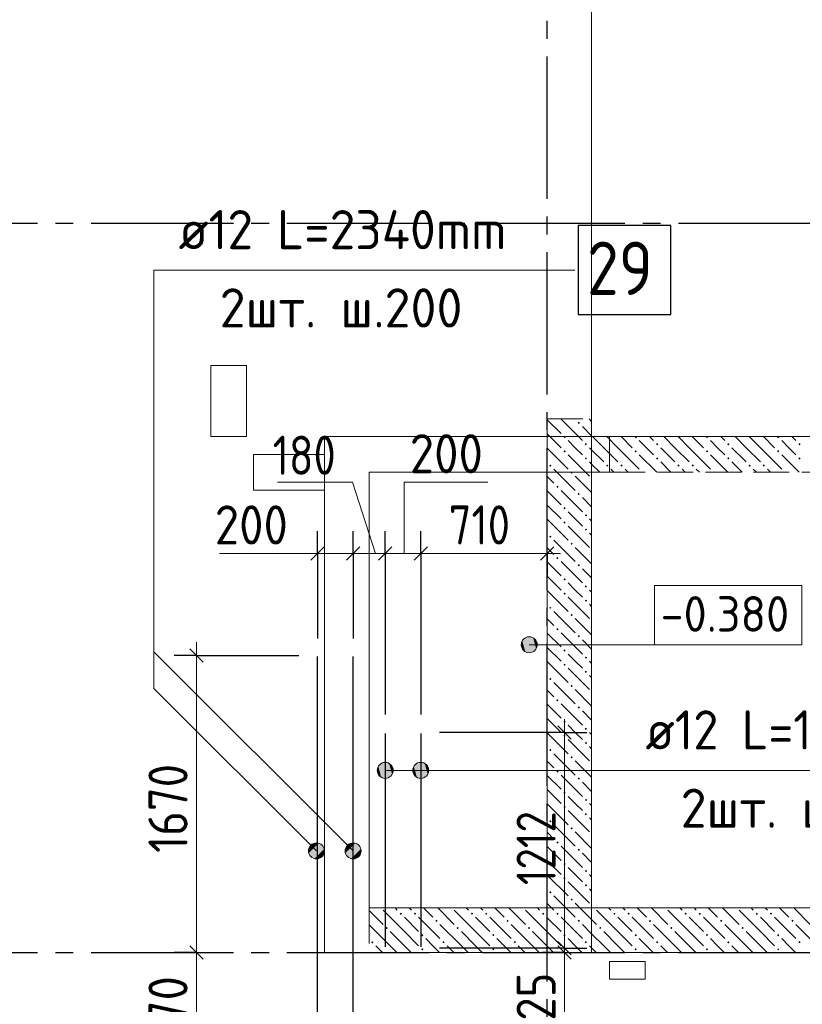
# Model space of a CAD drawing. Header units: millimetres. Extents: x 0 to 59400, y 0 to 42000.
# Tile 12 of 32: x 22099 to 26496, y 28490 to 34026. Entities that reach past the tile are written whole.
import ezdxf

# ---------------------------------------------------------------- set-up
doc = ezdxf.new("R2010")
doc.units = ezdxf.units.MM
doc.linetypes.add('______2', pattern=[270, 200, -70])
doc.linetypes.add('______5', pattern=[1100, 800, -100, 100, -100])
for name, color, linetype, lineweight in [('ДОП Верх по У', 7, 'Continuous', 18), ('ЖБ Перекрытие верхний уровень_1', 7, 'Continuous', 18), ('ЖБ Перекрытие нижний уровень с отделкой', 7, 'Continuous', 13), ('Обрамление П-обр. равн.', 7, 'Continuous', 25), ('Общий01', 7, 'Continuous', 13), ('Позиционная метка номер позиции', 7, 'Continuous', 13), ('Размерная линия_ общее', 7, 'Continuous', 13)]:
    doc.layers.add(name, color=color, linetype=linetype, lineweight=lineweight)
doc.layers.add('ЖБ Стена верхний уровень', color=7, linetype='______2', lineweight=13, true_color=0x656565)
doc.layers.add('Оси', color=7, linetype='______5', lineweight=13, true_color=0x656565)
doc.styles.add('ISOCPEUR', font='txt')

msp = doc.modelspace()

# ---------------------------------------------------------------- hatches: boundary and pattern name
at = {"layer": 'ЖБ Стена верхний уровень', "linetype": 'Continuous', "lineweight": 18, "transparency": 33554687}
for points in [[(25234.1, 31759.6), (25240.6, 31766.1), (25247.1, 31759.6), (25240.6, 31753.1)], [(25154.1, 31679.6), (25156.5, 31682), (25164.6, 31682), (25167.1, 31679.6), (25160.6, 31673.1)], [(25154.1, 31679.6), (25156.5, 31682), (25164.6, 31682), (25167.1, 31679.6), (25160.6, 31673.1)], [(25156.5, 31682), (25160.6, 31686.1), (25164.6, 31682)], [(25554.1, 31679.6), (25556.5, 31682), (25564.6, 31682), (25567.1, 31679.6), (25560.6, 31673.1)], [(25954.1, 31679.6), (25956.5, 31682), (25964.6, 31682), (25967.1, 31679.6), (25960.6, 31673.1)], [(26354.1, 31679.6), (26356.5, 31682), (26364.6, 31682), (26367.1, 31679.6), (26360.6, 31673.1)], [(25274.1, 31639.6), (25280.6, 31646.1), (25287.1, 31639.6), (25280.6, 31633.1)], [(25274.1, 31639.6), (25280.6, 31646.1), (25287.1, 31639.6), (25280.6, 31633.1)], [(25674.1, 31639.6), (25680.6, 31646.1), (25687.1, 31639.6), (25680.6, 31633.1)], [(26074.1, 31639.6), (26080.6, 31646.1), (26087.1, 31639.6), (26080.6, 31633.1)], [(26474.1, 31639.6), (26480.6, 31646.1), (26487.1, 31639.6), (26480.6, 31633.1)], [(25154.1, 31599.6), (25160.6, 31606.1), (25167.1, 31599.6), (25160.6, 31593.1)], [(25154.1, 31599.6), (25160.6, 31606.1), (25167.1, 31599.6), (25160.6, 31593.1)], [(25274.1, 31559.6), (25280.6, 31566.1), (25287.1, 31559.6), (25280.6, 31553.1)], [(25274.1, 31559.6), (25280.6, 31566.1), (25287.1, 31559.6), (25280.6, 31553.1)], [(25554.1, 31599.6), (25560.6, 31606.1), (25567.1, 31599.6), (25560.6, 31593.1)], [(25674.1, 31559.6), (25680.6, 31566.1), (25687.1, 31559.6), (25680.6, 31553.1)], [(25954.1, 31599.6), (25960.6, 31606.1), (25967.1, 31599.6), (25960.6, 31593.1)], [(26074.1, 31559.6), (26080.6, 31566.1), (26087.1, 31559.6), (26080.6, 31553.1)], [(26354.1, 31599.6), (26360.6, 31606.1), (26367.1, 31599.6), (26360.6, 31593.1)], [(26474.1, 31559.6), (26480.6, 31566.1), (26487.1, 31559.6), (26480.6, 31553.1)], [(25074.1, 31519.6), (25080.6, 31526.1), (25087.1, 31519.6), (25080.6, 31513.1)], [(25074.1, 31519.6), (25080.6, 31526.1), (25087.1, 31519.6), (25080.6, 31513.1)], [(25394.1, 31519.6), (25400.6, 31526.1), (25407.1, 31519.6), (25400.6, 31513.1)], [(25474.1, 31519.6), (25480.6, 31526.1), (25487.1, 31519.6), (25480.6, 31513.1)], [(25794.1, 31519.6), (25800.6, 31526.1), (25807.1, 31519.6), (25800.6, 31513.1)], [(25874.1, 31519.6), (25880.6, 31526.1), (25887.1, 31519.6), (25880.6, 31513.1)], [(26194.1, 31519.6), (26200.6, 31526.1), (26207.1, 31519.6), (26200.6, 31513.1)], [(26274.1, 31519.6), (26280.6, 31526.1), (26287.1, 31519.6), (26280.6, 31513.1)], [(25194.1, 31479.6), (25200.6, 31486.1), (25207.1, 31479.6), (25200.6, 31473.1)], [(25194.1, 31479.6), (25200.6, 31486.1), (25207.1, 31479.6), (25200.6, 31473.1)], [(25596.5, 31482), (25600.6, 31486.1), (25604.6, 31482)], [(25996.5, 31482), (26000.6, 31486.1), (26004.6, 31482)], [(26396.5, 31482), (26400.6, 31486.1), (26404.6, 31482)], [(25114.1, 31399.6), (25120.6, 31406.1), (25127.1, 31399.6), (25120.6, 31393.1)], [(25114.1, 31399.6), (25120.6, 31406.1), (25127.1, 31399.6), (25120.6, 31393.1)], [(25234.1, 31359.6), (25240.6, 31366.1), (25247.1, 31359.6), (25240.6, 31353.1)], [(25234.1, 31359.6), (25240.6, 31366.1), (25247.1, 31359.6), (25240.6, 31353.1)], [(25154.1, 31279.6), (25160.6, 31286.1), (25167.1, 31279.6), (25160.6, 31273.1)], [(25154.1, 31279.6), (25160.6, 31286.1), (25167.1, 31279.6), (25160.6, 31273.1)], [(25274.1, 31239.6), (25280.6, 31246.1), (25287.1, 31239.6), (25280.6, 31233.1)], [(25274.1, 31239.6), (25280.6, 31246.1), (25287.1, 31239.6), (25280.6, 31233.1)], [(25154.1, 31199.6), (25160.6, 31206.1), (25167.1, 31199.6), (25160.6, 31193.1)], [(25154.1, 31199.6), (25160.6, 31206.1), (25167.1, 31199.6), (25160.6, 31193.1)], [(25074.1, 31119.6), (25080.6, 31126.1), (25087.1, 31119.6), (25080.6, 31113.1)], [(25074.1, 31119.6), (25080.6, 31126.1), (25087.1, 31119.6), (25080.6, 31113.1)], [(25274.1, 31159.6), (25280.6, 31166.1), (25287.1, 31159.6), (25280.6, 31153.1)], [(25274.1, 31159.6), (25280.6, 31166.1), (25287.1, 31159.6), (25280.6, 31153.1)], [(25194.1, 31079.6), (25200.6, 31086.1), (25207.1, 31079.6), (25200.6, 31073.1)], [(25194.1, 31079.6), (25200.6, 31086.1), (25207.1, 31079.6), (25200.6, 31073.1)], [(25114.1, 30999.6), (25120.6, 31006.1), (25127.1, 30999.6), (25120.6, 30993.1)], [(25114.1, 30999.6), (25120.6, 31006.1), (25127.1, 30999.6), (25120.6, 30993.1)], [(25234.1, 30959.6), (25240.6, 30966.1), (25247.1, 30959.6), (25240.6, 30953.1)], [(25234.1, 30959.6), (25240.6, 30966.1), (25247.1, 30959.6), (25240.6, 30953.1)], [(25154.1, 30879.6), (25160.6, 30886.1), (25167.1, 30879.6), (25160.6, 30873.1)], [(25154.1, 30879.6), (25160.6, 30886.1), (25167.1, 30879.6), (25160.6, 30873.1)], [(25274.1, 30839.6), (25280.6, 30846.1), (25287.1, 30839.6), (25280.6, 30833.1)], [(25274.1, 30839.6), (25280.6, 30846.1), (25287.1, 30839.6), (25280.6, 30833.1)], [(25154.1, 30799.6), (25160.6, 30806.1), (25167.1, 30799.6), (25160.6, 30793.1)], [(25154.1, 30799.6), (25160.6, 30806.1), (25167.1, 30799.6), (25160.6, 30793.1)], [(25074.1, 30719.6), (25080.6, 30726.1), (25087.1, 30719.6), (25080.6, 30713.1)], [(25074.1, 30719.6), (25080.6, 30726.1), (25087.1, 30719.6), (25080.6, 30713.1)], [(25274.1, 30759.6), (25280.6, 30766.1), (25287.1, 30759.6), (25280.6, 30753.1)], [(25274.1, 30759.6), (25280.6, 30766.1), (25287.1, 30759.6), (25280.6, 30753.1)], [(25194.1, 30679.6), (25200.6, 30686.1), (25207.1, 30679.6), (25200.6, 30673.1)], [(25194.1, 30679.6), (25200.6, 30686.1), (25207.1, 30679.6), (25200.6, 30673.1)], [(25114.1, 30599.6), (25120.6, 30606.1), (25127.1, 30599.6), (25120.6, 30593.1)], [(25114.1, 30599.6), (25120.6, 30606.1), (25127.1, 30599.6), (25120.6, 30593.1)], [(25234.1, 30559.6), (25240.6, 30566.1), (25247.1, 30559.6), (25240.6, 30553.1)], [(25234.1, 30559.6), (25240.6, 30566.1), (25247.1, 30559.6), (25240.6, 30553.1)], [(25154.1, 30479.6), (25160.6, 30486.1), (25167.1, 30479.6), (25160.6, 30473.1)], [(25154.1, 30479.6), (25160.6, 30486.1), (25167.1, 30479.6), (25160.6, 30473.1)], [(25154.1, 30399.6), (25160.6, 30406.1), (25167.1, 30399.6), (25160.6, 30393.1)], [(25154.1, 30399.6), (25160.6, 30406.1), (25167.1, 30399.6), (25160.6, 30393.1)], [(25274.1, 30439.6), (25280.6, 30446.1), (25287.1, 30439.6), (25280.6, 30433.1)], [(25274.1, 30439.6), (25280.6, 30446.1), (25287.1, 30439.6), (25280.6, 30433.1)], [(25274.1, 30359.6), (25280.6, 30366.1), (25287.1, 30359.6), (25280.6, 30353.1)], [(25274.1, 30359.6), (25280.6, 30366.1), (25287.1, 30359.6), (25280.6, 30353.1)], [(25074.1, 30319.6), (25080.6, 30326.1), (25087.1, 30319.6), (25080.6, 30313.1)], [(25074.1, 30319.6), (25080.6, 30326.1), (25087.1, 30319.6), (25080.6, 30313.1)], [(25194.1, 30279.6), (25200.6, 30286.1), (25207.1, 30279.6), (25200.6, 30273.1)], [(25194.1, 30279.6), (25200.6, 30286.1), (25207.1, 30279.6), (25200.6, 30273.1)], [(25114.1, 30199.6), (25120.6, 30206.1), (25127.1, 30199.6), (25120.6, 30193.1)], [(25114.1, 30199.6), (25120.6, 30206.1), (25127.1, 30199.6), (25120.6, 30193.1)], [(25234.1, 30159.6), (25240.6, 30166.1), (25247.1, 30159.6), (25240.6, 30153.1)], [(25234.1, 30159.6), (25240.6, 30166.1), (25247.1, 30159.6), (25240.6, 30153.1)], [(25154.1, 30079.6), (25160.6, 30086.1), (25167.1, 30079.6), (25160.6, 30073.1)], [(25154.1, 30079.6), (25160.6, 30086.1), (25167.1, 30079.6), (25160.6, 30073.1)], [(25154.1, 29999.6), (25160.6, 30006.1), (25167.1, 29999.6), (25160.6, 29993.1)], [(25154.1, 29999.6), (25160.6, 30006.1), (25167.1, 29999.6), (25160.6, 29993.1)], [(25274.1, 30039.6), (25280.6, 30046.1), (25287.1, 30039.6), (25280.6, 30033.1)], [(25274.1, 30039.6), (25280.6, 30046.1), (25287.1, 30039.6), (25280.6, 30033.1)], [(25274.1, 29959.6), (25280.6, 29966.1), (25287.1, 29959.6), (25280.6, 29953.1)], [(25274.1, 29959.6), (25280.6, 29966.1), (25287.1, 29959.6), (25280.6, 29953.1)], [(25074.1, 29919.6), (25080.6, 29926.1), (25087.1, 29919.6), (25080.6, 29913.1)], [(25074.1, 29919.6), (25080.6, 29926.1), (25087.1, 29919.6), (25080.6, 29913.1)], [(25194.1, 29879.6), (25200.6, 29886.1), (25207.1, 29879.6), (25200.6, 29873.1)], [(25194.1, 29879.6), (25200.6, 29886.1), (25207.1, 29879.6), (25200.6, 29873.1)], [(25114.1, 29799.6), (25120.6, 29806.1), (25127.1, 29799.6), (25120.6, 29793.1)], [(25114.1, 29799.6), (25120.6, 29806.1), (25127.1, 29799.6), (25120.6, 29793.1)], [(25234.1, 29759.6), (25240.6, 29766.1), (25247.1, 29759.6), (25240.6, 29753.1)], [(25234.1, 29759.6), (25240.6, 29766.1), (25247.1, 29759.6), (25240.6, 29753.1)], [(25154.1, 29679.6), (25160.6, 29686.1), (25167.1, 29679.6), (25160.6, 29673.1)], [(25154.1, 29679.6), (25160.6, 29686.1), (25167.1, 29679.6), (25160.6, 29673.1)], [(25274.1, 29639.6), (25280.6, 29646.1), (25287.1, 29639.6), (25280.6, 29633.1)], [(25274.1, 29639.6), (25280.6, 29646.1), (25287.1, 29639.6), (25280.6, 29633.1)], [(25154.1, 29599.6), (25160.6, 29606.1), (25167.1, 29599.6), (25160.6, 29593.1)], [(25154.1, 29599.6), (25160.6, 29606.1), (25167.1, 29599.6), (25160.6, 29593.1)], [(25274.1, 29559.6), (25280.6, 29566.1), (25287.1, 29559.6), (25280.6, 29553.1)], [(25274.1, 29559.6), (25280.6, 29566.1), (25287.1, 29559.6), (25280.6, 29553.1)], [(25074.1, 29519.6), (25080.6, 29526.1), (25087.1, 29519.6), (25080.6, 29513.1)], [(25074.1, 29519.6), (25080.6, 29526.1), (25087.1, 29519.6), (25080.6, 29513.1)], [(25194.1, 29479.6), (25200.6, 29486.1), (25207.1, 29479.6), (25200.6, 29473.1)], [(25194.1, 29479.6), (25200.6, 29486.1), (25207.1, 29479.6), (25200.6, 29473.1)], [(25114.1, 29399.6), (25120.6, 29406.1), (25127.1, 29399.6), (25120.6, 29393.1)], [(25114.1, 29399.6), (25120.6, 29406.1), (25127.1, 29399.6), (25120.6, 29393.1)], [(25234.1, 29359.6), (25240.6, 29366.1), (25247.1, 29359.6), (25240.6, 29353.1)], [(25234.1, 29359.6), (25240.6, 29366.1), (25247.1, 29359.6), (25240.6, 29353.1)], [(25154.1, 29279.6), (25160.6, 29286.1), (25167.1, 29279.6), (25160.6, 29273.1)], [(25154.1, 29279.6), (25160.6, 29286.1), (25167.1, 29279.6), (25160.6, 29273.1)], [(25274.1, 29239.6), (25280.6, 29246.1), (25287.1, 29239.6), (25280.6, 29233.1)], [(25274.1, 29239.6), (25280.6, 29246.1), (25287.1, 29239.6), (25280.6, 29233.1)], [(25154.1, 29199.6), (25160.6, 29206.1), (25167.1, 29199.6), (25160.6, 29193.1)], [(25154.1, 29199.6), (25160.6, 29206.1), (25167.1, 29199.6), (25160.6, 29193.1)], [(25074.1, 29119.6), (25080.6, 29126.1), (25087.1, 29119.6), (25080.6, 29113.1)], [(25074.1, 29119.6), (25080.6, 29126.1), (25087.1, 29119.6), (25080.6, 29113.1)], [(25274.1, 29159.6), (25280.6, 29166.1), (25287.1, 29159.6), (25280.6, 29153.1)], [(25274.1, 29159.6), (25280.6, 29166.1), (25287.1, 29159.6), (25280.6, 29153.1)], [(25194.1, 29079.6), (25200.6, 29086.1), (25207.1, 29079.6), (25200.6, 29073.1)], [(25194.1, 29079.6), (25200.6, 29086.1), (25207.1, 29079.6), (25200.6, 29073.1)], [(24234.1, 28999.6), (24240.6, 29006.1), (24247.1, 28999.6), (24240.6, 28993.1)], [(24314.1, 28999.6), (24320.6, 29006.1), (24327.1, 28999.6), (24320.6, 28993.1)], [(24434.1, 28959.6), (24440.6, 28966.1), (24447.1, 28959.6), (24440.6, 28953.1)], [(24634.1, 28999.6), (24640.6, 29006.1), (24647.1, 28999.6), (24640.6, 28993.1)], [(24714.1, 28999.6), (24720.6, 29006.1), (24727.1, 28999.6), (24720.6, 28993.1)], [(24834.1, 28959.6), (24840.6, 28966.1), (24847.1, 28959.6), (24840.6, 28953.1)], [(25034.1, 28999.6), (25040.6, 29006.1), (25047.1, 28999.6), (25040.6, 28993.1)], [(25114.1, 28999.6), (25120.6, 29006.1), (25127.1, 28999.6), (25120.6, 28993.1)], [(25114.1, 28999.6), (25120.6, 29006.1), (25127.1, 28999.6), (25120.6, 28993.1)], [(25234.1, 28959.6), (25240.6, 28966.1), (25247.1, 28959.6), (25240.6, 28953.1)], [(25234.1, 28959.6), (25240.6, 28966.1), (25247.1, 28959.6), (25240.6, 28953.1)], [(25434.1, 28999.6), (25440.6, 29006.1), (25447.1, 28999.6), (25440.6, 28993.1)], [(25514.1, 28999.6), (25520.6, 29006.1), (25527.1, 28999.6), (25520.6, 28993.1)], [(25634.1, 28959.6), (25640.6, 28966.1), (25647.1, 28959.6), (25640.6, 28953.1)], [(25834.1, 28999.6), (25840.6, 29006.1), (25847.1, 28999.6), (25840.6, 28993.1)], [(25914.1, 28999.6), (25920.6, 29006.1), (25927.1, 28999.6), (25920.6, 28993.1)], [(26034.1, 28959.6), (26040.6, 28966.1), (26047.1, 28959.6), (26040.6, 28953.1)], [(26234.1, 28999.6), (26240.6, 29006.1), (26247.1, 28999.6), (26240.6, 28993.1)], [(26314.1, 28999.6), (26320.6, 29006.1), (26327.1, 28999.6), (26320.6, 28993.1)], [(26434.1, 28959.6), (26440.6, 28966.1), (26447.1, 28959.6), (26440.6, 28953.1)], [(24154.1, 28919.6), (24160.6, 28926.1), (24167.1, 28919.6), (24160.6, 28913.1)], [(24554.1, 28919.6), (24560.6, 28926.1), (24567.1, 28919.6), (24560.6, 28913.1)], [(24954.1, 28919.6), (24960.6, 28926.1), (24967.1, 28919.6), (24960.6, 28913.1)], [(25354.1, 28919.6), (25360.6, 28926.1), (25367.1, 28919.6), (25360.6, 28913.1)], [(25754.1, 28919.6), (25760.6, 28926.1), (25767.1, 28919.6), (25760.6, 28913.1)], [(26154.1, 28919.6), (26160.6, 28926.1), (26167.1, 28919.6), (26160.6, 28913.1)], [(24074.1, 28839.6), (24080.6, 28846.1), (24087.1, 28839.6), (24080.6, 28833.1)], [(24354.1, 28879.6), (24360.6, 28886.1), (24367.1, 28879.6), (24360.6, 28873.1)], [(24474.1, 28839.6), (24480.6, 28846.1), (24487.1, 28839.6), (24480.6, 28833.1)], [(24754.1, 28879.6), (24760.6, 28886.1), (24767.1, 28879.6), (24760.6, 28873.1)], [(24874.1, 28839.6), (24880.6, 28846.1), (24887.1, 28839.6), (24880.6, 28833.1)], [(25154.1, 28879.6), (25160.6, 28886.1), (25167.1, 28879.6), (25160.6, 28873.1)], [(25154.1, 28879.6), (25160.6, 28886.1), (25167.1, 28879.6), (25160.6, 28873.1)], [(25274.1, 28839.6), (25280.6, 28846.1), (25287.1, 28839.6), (25280.6, 28833.1)], [(25274.1, 28839.6), (25280.6, 28846.1), (25287.1, 28839.6), (25280.6, 28833.1)], [(25554.1, 28879.6), (25560.6, 28886.1), (25567.1, 28879.6), (25560.6, 28873.1)], [(25674.1, 28839.6), (25680.6, 28846.1), (25687.1, 28839.6), (25680.6, 28833.1)], [(25954.1, 28879.6), (25960.6, 28886.1), (25967.1, 28879.6), (25960.6, 28873.1)], [(26074.1, 28839.6), (26080.6, 28846.1), (26087.1, 28839.6), (26080.6, 28833.1)], [(26354.1, 28879.6), (26360.6, 28886.1), (26367.1, 28879.6), (26360.6, 28873.1)], [(26474.1, 28839.6), (26480.6, 28846.1), (26487.1, 28839.6), (26480.6, 28833.1)], [(24354.1, 28799.6), (24360.6, 28806.1), (24367.1, 28799.6), (24360.6, 28793.1)], [(24754.1, 28799.6), (24760.6, 28806.1), (24767.1, 28799.6), (24760.6, 28793.1)], [(25154.1, 28799.6), (25160.6, 28806.1), (25167.1, 28799.6), (25160.6, 28793.1)], [(25154.1, 28799.6), (25160.6, 28806.1), (25167.1, 28799.6), (25160.6, 28793.1)], [(25554.1, 28799.6), (25560.6, 28806.1), (25567.1, 28799.6), (25560.6, 28793.1)], [(25954.1, 28799.6), (25960.6, 28806.1), (25967.1, 28799.6), (25960.6, 28793.1)], [(26354.1, 28799.6), (26360.6, 28806.1), (26367.1, 28799.6), (26360.6, 28793.1)]]:
    msp.add_hatch(color=7, dxfattribs=at).paths.add_polyline_path(points, flags=16)
at = {"layer": 'Обрамление П-обр. равн.', "linetype": 'Continuous', "lineweight": 13, "transparency": 33554687}
for points in [[(24923.2, 30489.6), (24923.2, 30534.6), (24916.9, 30512.1)], [(24939.4, 30473.4), (24939.4, 30550.8), (24923.2, 30534.6)], [(24939.4, 30473.4), (24923.2, 30534.6), (24923.2, 30489.6)], [(24961.9, 30467.1), (24961.9, 30557.1), (24939.4, 30550.8)], [(24961.9, 30467.1), (24939.4, 30550.8), (24939.4, 30473.4)], [(24984.4, 30473.4), (24984.4, 30550.8), (24961.9, 30557.1)], [(24984.4, 30473.4), (24961.9, 30557.1), (24961.9, 30467.1)], [(25000.6, 30489.6), (25000.6, 30534.6), (24984.4, 30550.8)], [(25000.6, 30489.6), (24984.4, 30550.8), (24984.4, 30473.4)], [(25000.6, 30534.6), (25000.6, 30489.6), (25006.9, 30512.1)]]:
    msp.add_hatch(color=7, dxfattribs=at).paths.add_polyline_path(points)
at = {"layer": 'Позиционная метка номер позиции', "linetype": 'Continuous', "lineweight": 13, "transparency": 33554687}
for points in [[(24114, 29828.4), (24130.2, 29767.2), (24130.2, 29844.6)], [(24130.2, 29844.6), (24152.7, 29760.9), (24152.7, 29850.9)], [(24130.2, 29844.6), (24130.2, 29767.2), (24152.7, 29760.9)], [(24152.7, 29850.9), (24152.7, 29760.9), (24175.2, 29767.2)], [(24152.7, 29850.9), (24175.2, 29767.2), (24175.2, 29844.6)], [(24175.2, 29844.6), (24175.2, 29767.2), (24191.4, 29783.4)], [(24175.2, 29844.6), (24191.4, 29783.4), (24191.4, 29828.4)], [(24314, 29828.4), (24330.2, 29767.2), (24330.2, 29844.6)], [(24330.2, 29844.6), (24352.7, 29760.9), (24352.7, 29850.9)], [(24330.2, 29844.6), (24330.2, 29767.2), (24352.7, 29760.9)], [(24352.7, 29850.9), (24352.7, 29760.9), (24375.2, 29767.2)], [(24352.7, 29850.9), (24375.2, 29767.2), (24375.2, 29844.6)], [(24375.2, 29844.6), (24375.2, 29767.2), (24391.4, 29783.4)], [(24375.2, 29844.6), (24391.4, 29783.4), (24391.4, 29828.4)], [(24114, 29783.4), (24114, 29828.4), (24107.7, 29805.9)], [(24114, 29828.4), (24114, 29783.4), (24130.2, 29767.2)], [(24191.4, 29828.4), (24191.4, 29783.4), (24197.7, 29805.9)], [(24314, 29783.4), (24314, 29828.4), (24307.7, 29805.9)], [(24314, 29828.4), (24314, 29783.4), (24330.2, 29767.2)], [(24391.4, 29828.4), (24391.4, 29783.4), (24397.7, 29805.9)], [(23734.9, 29321.2), (23778.2, 29396.3), (23723.5, 29341.5)], [(23723.5, 29341.5), (23778.2, 29396.3), (23755.3, 29396.3)], [(23723.5, 29341.5), (23755.3, 29396.3), (23723.5, 29364.5)], [(23723.5, 29364.5), (23755.3, 29396.3), (23734.9, 29384.8)], [(23734.9, 29321.2), (23798.6, 29384.8), (23778.2, 29396.3)], [(23940.9, 29321.2), (23984.2, 29396.3), (23929.5, 29341.5)], [(23929.5, 29341.5), (23984.2, 29396.3), (23961.3, 29396.3)], [(23929.5, 29341.5), (23961.3, 29396.3), (23929.5, 29364.5)], [(23929.5, 29364.5), (23961.3, 29396.3), (23940.9, 29384.8)], [(23940.9, 29321.2), (24004.5, 29384.8), (23984.2, 29396.3)], [(23755.3, 29309.7), (23798.6, 29384.8), (23734.9, 29321.2)], [(23755.3, 29309.7), (23810, 29364.5), (23798.6, 29384.8)], [(23778.2, 29309.7), (23810, 29364.5), (23755.3, 29309.7)], [(23778.2, 29309.7), (23810, 29341.5), (23810, 29364.5)], [(23810, 29341.5), (23778.2, 29309.7), (23798.6, 29321.2)], [(23961.3, 29309.7), (24004.5, 29384.8), (23940.9, 29321.2)], [(23961.3, 29309.7), (24016, 29364.5), (24004.5, 29384.8)], [(23984.2, 29309.7), (24016, 29364.5), (23961.3, 29309.7)], [(23984.2, 29309.7), (24016, 29341.5), (24016, 29364.5)], [(24016, 29341.5), (23984.2, 29309.7), (24004.5, 29321.2)]]:
    msp.add_hatch(color=7, dxfattribs=at).paths.add_polyline_path(points)

# ---------------------------------------------------------------- linework, layer by layer
at = {"layer": 'ДОП Верх по У', "color": 7, "linetype": 'Continuous', "lineweight": 25, "transparency": 33554687}
for p, q in [((23772.7, 28118), (23772.7, 30446)), ((23972.7, 28118), (23972.7, 30446)), ((24152.7, 30013), (24152.7, 28813)), ((24352.7, 30013), (24352.7, 28813))]:
    msp.add_line(p, q, dxfattribs=at)
msp.add_lwpolyline([(25236.8, 32368.6), (25756.8, 32368.6), (25756.8, 32868.6), (25236.8, 32868.6), (25236.8, 32368.6)], dxfattribs=at)
at = {"layer": 'ЖБ Перекрытие верхний уровень_1', "color": 7, "linetype": 'Continuous', "lineweight": 18, "transparency": 33554687}
for p, q in [((25312.7, 31482), (25312.7, 38032)), ((23372.7, 32082), (23172.7, 32082)), ((23172.7, 32082), (23172.7, 31682)), ((23372.7, 31682), (23372.7, 32082)), ((23172.7, 31682), (23372.7, 31682)), ((23812.7, 31582), (23412.7, 31582)), ((23412.7, 31582), (23412.7, 31382)), ((23812.7, 31382), (23812.7, 31582)), ((24062.7, 29032), (24062.7, 31482)), ((24062.7, 31482), (25312.7, 31482)), ((23412.7, 31382), (23812.7, 31382)), ((37604.2, 29032), (24062.7, 29032)), ((25612.7, 28732), (25412.7, 28732)), ((25412.7, 28732), (25412.7, 28632)), ((25612.7, 28632), (25612.7, 28732)), ((25412.7, 28632), (25612.7, 28632))]:
    msp.add_line(p, q, dxfattribs=at)
at = {"layer": 'ЖБ Перекрытие нижний уровень с отделкой', "color": 7, "linetype": 'Continuous', "lineweight": 13, "transparency": 33554687}
for p, q in [((23812.7, 31682), (23812.7, 28782)), ((25312.7, 31682), (23812.7, 31682)), ((25062.7, 31682), (25062.7, 29032)), ((25312.7, 28782), (25312.7, 31682)), ((26842.7, 31682), (25312.7, 31682)), ((23812.7, 28782), (25312.7, 28782)), ((25062.7, 28782), (26842.7, 28782))]:
    msp.add_line(p, q, dxfattribs=at)
at = {"layer": 'ЖБ Стена верхний уровень', "color": 251, "linetype": '______2', "lineweight": 13, "true_color": 0x656565, "transparency": 33554687}
for p, q in [((25062.7, 31782), (25312.7, 31782)), ((25062.7, 31782), (25062.7, 31682)), ((25312.7, 31682), (25312.7, 31782)), ((25062.7, 31682), (25062.7, 29032)), ((25312.7, 31682), (25062.7, 31682)), ((25062.7, 31682), (25062.7, 29032)), ((25412.7, 31682), (25312.7, 31682)), ((25312.7, 31482), (25312.7, 31682)), ((25412.7, 31482), (25412.7, 31682)), ((26842.7, 31682), (25412.7, 31682)), ((25312.7, 31482), (25412.7, 31482)), ((25312.7, 29032), (25312.7, 31482)), ((25312.7, 28782), (25312.7, 31482)), ((25412.7, 31482), (27042.7, 31482)), ((25062.7, 29032), (24062.7, 29032)), ((24062.7, 29032), (24062.7, 28782)), ((25062.7, 29032), (25062.7, 28782)), ((26842.7, 29032), (25312.7, 29032)), ((24062.7, 28782), (25062.7, 28782)), ((25062.7, 28782), (25312.7, 28782)), ((25062.7, 28782), (25312.7, 28782)), ((25312.7, 28782), (26842.7, 28782))]:
    msp.add_line(p, q, dxfattribs=at)
at = {"layer": 'ЖБ Стена верхний уровень', "color": 9, "linetype": 'Continuous', "lineweight": 18, "true_color": 0xc7c7c7, "transparency": 33554687}
for p, q in [((25140.6, 31779.6), (25238.1, 31682)), ((25218.1, 31782), (25220.6, 31779.6)), ((25298.1, 31782), (25312.7, 31767.4)), ((25312.7, 31687.4), (25260.6, 31739.6)), ((25078.1, 31682), (25140.6, 31619.6)), ((25078.1, 31682), (25140.6, 31619.6)), ((25238.1, 31682), (25260.6, 31659.6)), ((25238.1, 31682), (25260.6, 31659.6)), ((25380.6, 31619.6), (25318.1, 31682)), ((25398.1, 31682), (25460.6, 31619.6)), ((25478.1, 31682), (25540.6, 31619.6)), ((25638.1, 31682), (25660.6, 31659.6)), ((25780.6, 31619.6), (25718.1, 31682)), ((25798.1, 31682), (25860.6, 31619.6)), ((25878.1, 31682), (25940.6, 31619.6)), ((26038.1, 31682), (26060.6, 31659.6)), ((26180.6, 31619.6), (26118.1, 31682)), ((26198.1, 31682), (26260.6, 31619.6)), ((26278.1, 31682), (26340.6, 31619.6)), ((26438.1, 31682), (26460.6, 31659.6)), ((25062.7, 31617.4), (25180.6, 31499.6)), ((25062.7, 31617.4), (25180.6, 31499.6)), ((25220.6, 31619.6), (25180.6, 31659.6)), ((25220.6, 31619.6), (25180.6, 31659.6)), ((25260.6, 31579.6), (25220.6, 31619.6)), ((25260.6, 31579.6), (25220.6, 31619.6)), ((25300.6, 31619.6), (25312.7, 31607.4)), ((25300.6, 31619.6), (25312.7, 31607.4)), ((25380.6, 31619.6), (25460.6, 31539.6)), ((25460.6, 31619.6), (25580.6, 31499.6)), ((25620.6, 31619.6), (25580.6, 31659.6)), ((25660.6, 31579.6), (25620.6, 31619.6)), ((25700.6, 31619.6), (25780.6, 31539.6)), ((25780.6, 31619.6), (25860.6, 31539.6)), ((25860.6, 31619.6), (25980.6, 31499.6)), ((26020.6, 31619.6), (25980.6, 31659.6)), ((26060.6, 31579.6), (26020.6, 31619.6)), ((26100.6, 31619.6), (26180.6, 31539.6)), ((26180.6, 31619.6), (26260.6, 31539.6)), ((26260.6, 31619.6), (26380.6, 31499.6)), ((26420.6, 31619.6), (26380.6, 31659.6)), ((26460.6, 31579.6), (26420.6, 31619.6)), ((25180.6, 31579.6), (25300.6, 31459.6)), ((25180.6, 31579.6), (25300.6, 31459.6)), ((25312.7, 31607.4), (25380.6, 31539.6)), ((25580.6, 31579.6), (25678.1, 31482)), ((25980.6, 31579.6), (26078.1, 31482)), ((26380.6, 31579.6), (26478.1, 31482)), ((25100.6, 31499.6), (25220.6, 31379.6)), ((25100.6, 31499.6), (25220.6, 31379.6)), ((25300.6, 31539.6), (25312.7, 31527.4)), ((25300.6, 31539.6), (25312.7, 31527.4)), ((25312.7, 31527.4), (25358.1, 31482)), ((25438.1, 31482), (25420.6, 31499.6)), ((25500.6, 31499.6), (25518.1, 31482)), ((25700.6, 31539.6), (25758.1, 31482)), ((25838.1, 31482), (25820.6, 31499.6)), ((25900.6, 31499.6), (25918.1, 31482)), ((26100.6, 31539.6), (26158.1, 31482)), ((26238.1, 31482), (26220.6, 31499.6)), ((26300.6, 31499.6), (26318.1, 31482)), ((25100.6, 31419.6), (25062.7, 31457.4)), ((25100.6, 31419.6), (25062.7, 31457.4)), ((25220.6, 31459.6), (25312.7, 31367.4)), ((25220.6, 31459.6), (25312.7, 31367.4)), ((25062.7, 31377.4), (25140.6, 31299.6)), ((25062.7, 31377.4), (25140.6, 31299.6)), ((25140.6, 31379.6), (25260.6, 31259.6)), ((25140.6, 31379.6), (25260.6, 31259.6)), ((25312.7, 31287.4), (25260.6, 31339.6)), ((25312.7, 31287.4), (25260.6, 31339.6)), ((25062.7, 31297.4), (25140.6, 31219.6)), ((25062.7, 31297.4), (25140.6, 31219.6)), ((25220.6, 31219.6), (25180.6, 31259.6)), ((25220.6, 31219.6), (25180.6, 31259.6)), ((25062.7, 31217.4), (25180.6, 31099.6)), ((25062.7, 31217.4), (25180.6, 31099.6)), ((25180.6, 31179.6), (25300.6, 31059.6)), ((25180.6, 31179.6), (25300.6, 31059.6)), ((25260.6, 31179.6), (25220.6, 31219.6)), ((25260.6, 31179.6), (25220.6, 31219.6)), ((25300.6, 31219.6), (25312.7, 31207.4)), ((25300.6, 31219.6), (25312.7, 31207.4)), ((25300.6, 31139.6), (25312.7, 31127.4)), ((25300.6, 31139.6), (25312.7, 31127.4)), ((25100.6, 31019.6), (25062.7, 31057.4)), ((25100.6, 31019.6), (25062.7, 31057.4)), ((25100.6, 31099.6), (25220.6, 30979.6)), ((25100.6, 31099.6), (25220.6, 30979.6)), ((25220.6, 31059.6), (25312.7, 30967.4)), ((25220.6, 31059.6), (25312.7, 30967.4)), ((25062.7, 30977.4), (25140.6, 30899.6)), ((25062.7, 30977.4), (25140.6, 30899.6)), ((25140.6, 30979.6), (25260.6, 30859.6)), ((25140.6, 30979.6), (25260.6, 30859.6)), ((25062.7, 30897.4), (25140.6, 30819.6)), ((25062.7, 30897.4), (25140.6, 30819.6)), ((25312.7, 30887.4), (25260.6, 30939.6)), ((25312.7, 30887.4), (25260.6, 30939.6)), ((25220.6, 30819.6), (25180.6, 30859.6)), ((25220.6, 30819.6), (25180.6, 30859.6)), ((25062.7, 30817.4), (25180.6, 30699.6)), ((25062.7, 30817.4), (25180.6, 30699.6)), ((25180.6, 30779.6), (25300.6, 30659.6)), ((25180.6, 30779.6), (25300.6, 30659.6)), ((25260.6, 30779.6), (25220.6, 30819.6)), ((25260.6, 30779.6), (25220.6, 30819.6)), ((25300.6, 30819.6), (25312.7, 30807.4)), ((25300.6, 30819.6), (25312.7, 30807.4)), ((25300.6, 30739.6), (25312.7, 30727.4)), ((25300.6, 30739.6), (25312.7, 30727.4)), ((25100.6, 30699.6), (25220.6, 30579.6)), ((25100.6, 30699.6), (25220.6, 30579.6)), ((25100.6, 30619.6), (25062.7, 30657.4)), ((25100.6, 30619.6), (25062.7, 30657.4)), ((25220.6, 30659.6), (25312.7, 30567.4)), ((25220.6, 30659.6), (25312.7, 30567.4)), ((25062.7, 30577.4), (25140.6, 30499.6)), ((25062.7, 30577.4), (25140.6, 30499.6)), ((25140.6, 30579.6), (25260.6, 30459.6)), ((25140.6, 30579.6), (25260.6, 30459.6)), ((25312.7, 30487.4), (25260.6, 30539.6)), ((25312.7, 30487.4), (25260.6, 30539.6)), ((25062.7, 30497.4), (25140.6, 30419.6)), ((25062.7, 30497.4), (25140.6, 30419.6)), ((25220.6, 30419.6), (25180.6, 30459.6)), ((25220.6, 30419.6), (25180.6, 30459.6)), ((25062.7, 30417.4), (25180.6, 30299.6)), ((25062.7, 30417.4), (25180.6, 30299.6)), ((25260.6, 30379.6), (25220.6, 30419.6)), ((25260.6, 30379.6), (25220.6, 30419.6)), ((25300.6, 30419.6), (25312.7, 30407.4)), ((25300.6, 30419.6), (25312.7, 30407.4)), ((25180.6, 30379.6), (25300.6, 30259.6)), ((25180.6, 30379.6), (25300.6, 30259.6)), ((25300.6, 30339.6), (25312.7, 30327.4)), ((25300.6, 30339.6), (25312.7, 30327.4)), ((25100.6, 30299.6), (25220.6, 30179.6)), ((25100.6, 30299.6), (25220.6, 30179.6)), ((25100.6, 30219.6), (25062.7, 30257.4)), ((25100.6, 30219.6), (25062.7, 30257.4)), ((25220.6, 30259.6), (25312.7, 30167.4)), ((25220.6, 30259.6), (25312.7, 30167.4)), ((25062.7, 30177.4), (25140.6, 30099.6)), ((25062.7, 30177.4), (25140.6, 30099.6)), ((25140.6, 30179.6), (25260.6, 30059.6)), ((25140.6, 30179.6), (25260.6, 30059.6)), ((25312.7, 30087.4), (25260.6, 30139.6)), ((25312.7, 30087.4), (25260.6, 30139.6)), ((25062.7, 30097.4), (25140.6, 30019.6)), ((25062.7, 30097.4), (25140.6, 30019.6)), ((25220.6, 30019.6), (25180.6, 30059.6)), ((25220.6, 30019.6), (25180.6, 30059.6)), ((25062.7, 30017.4), (25180.6, 29899.6)), ((25062.7, 30017.4), (25180.6, 29899.6)), ((25260.6, 29979.6), (25220.6, 30019.6)), ((25260.6, 29979.6), (25220.6, 30019.6)), ((25300.6, 30019.6), (25312.7, 30007.4)), ((25300.6, 30019.6), (25312.7, 30007.4)), ((25180.6, 29979.6), (25300.6, 29859.6)), ((25180.6, 29979.6), (25300.6, 29859.6)), ((25100.6, 29899.6), (25220.6, 29779.6)), ((25100.6, 29899.6), (25220.6, 29779.6)), ((25300.6, 29939.6), (25312.7, 29927.4)), ((25300.6, 29939.6), (25312.7, 29927.4)), ((25100.6, 29819.6), (25062.7, 29857.4)), ((25100.6, 29819.6), (25062.7, 29857.4)), ((25220.6, 29859.6), (25312.7, 29767.4)), ((25220.6, 29859.6), (25312.7, 29767.4)), ((25062.7, 29777.4), (25140.6, 29699.6)), ((25062.7, 29777.4), (25140.6, 29699.6)), ((25140.6, 29779.6), (25260.6, 29659.6)), ((25140.6, 29779.6), (25260.6, 29659.6)), ((25312.7, 29687.4), (25260.6, 29739.6)), ((25312.7, 29687.4), (25260.6, 29739.6)), ((25062.7, 29697.4), (25140.6, 29619.6)), ((25062.7, 29697.4), (25140.6, 29619.6)), ((25062.7, 29617.4), (25180.6, 29499.6)), ((25062.7, 29617.4), (25180.6, 29499.6)), ((25220.6, 29619.6), (25180.6, 29659.6)), ((25220.6, 29619.6), (25180.6, 29659.6)), ((25260.6, 29579.6), (25220.6, 29619.6)), ((25260.6, 29579.6), (25220.6, 29619.6)), ((25300.6, 29619.6), (25312.7, 29607.4)), ((25300.6, 29619.6), (25312.7, 29607.4)), ((25180.6, 29579.6), (25300.6, 29459.6)), ((25180.6, 29579.6), (25300.6, 29459.6)), ((25300.6, 29539.6), (25312.7, 29527.4)), ((25300.6, 29539.6), (25312.7, 29527.4)), ((25100.6, 29419.6), (25062.7, 29457.4)), ((25100.6, 29419.6), (25062.7, 29457.4)), ((25100.6, 29499.6), (25220.6, 29379.6)), ((25100.6, 29499.6), (25220.6, 29379.6)), ((25220.6, 29459.6), (25312.7, 29367.4)), ((25220.6, 29459.6), (25312.7, 29367.4)), ((25062.7, 29377.4), (25140.6, 29299.6)), ((25062.7, 29377.4), (25140.6, 29299.6)), ((25140.6, 29379.6), (25260.6, 29259.6)), ((25140.6, 29379.6), (25260.6, 29259.6)), ((25062.7, 29297.4), (25140.6, 29219.6)), ((25062.7, 29297.4), (25140.6, 29219.6)), ((25312.7, 29287.4), (25260.6, 29339.6)), ((25312.7, 29287.4), (25260.6, 29339.6)), ((25220.6, 29219.6), (25180.6, 29259.6)), ((25220.6, 29219.6), (25180.6, 29259.6)), ((25062.7, 29217.4), (25180.6, 29099.6)), ((25062.7, 29217.4), (25180.6, 29099.6)), ((25180.6, 29179.6), (25300.6, 29059.6)), ((25180.6, 29179.6), (25300.6, 29059.6)), ((25260.6, 29179.6), (25220.6, 29219.6)), ((25260.6, 29179.6), (25220.6, 29219.6)), ((25300.6, 29219.6), (25312.7, 29207.4)), ((25300.6, 29219.6), (25312.7, 29207.4)), ((25300.6, 29139.6), (25312.7, 29127.4)), ((25300.6, 29139.6), (25312.7, 29127.4)), ((25100.6, 29099.6), (25220.6, 28979.6)), ((25100.6, 29099.6), (25220.6, 28979.6)), ((24062.7, 29017.4), (24140.6, 28939.6)), ((24260.6, 28899.6), (24140.6, 29019.6)), ((24208.1, 29032), (24220.6, 29019.6)), ((24300.6, 29019.6), (24288.1, 29032)), ((24368.1, 29032), (24420.6, 28979.6)), ((24448.1, 29032), (24540.6, 28939.6)), ((24660.6, 28899.6), (24540.6, 29019.6)), ((24608.1, 29032), (24620.6, 29019.6)), ((24700.6, 29019.6), (24688.1, 29032)), ((24768.1, 29032), (24820.6, 28979.6)), ((24848.1, 29032), (24940.6, 28939.6)), ((25060.6, 28899.6), (24940.6, 29019.6)), ((25008.1, 29032), (25020.6, 29019.6)), ((25100.6, 29019.6), (25062.7, 29057.4)), ((25100.6, 29019.6), (25062.7, 29057.4)), ((25220.6, 29059.6), (25312.7, 28967.4)), ((25220.6, 29059.6), (25312.7, 28967.4)), ((25460.6, 28899.6), (25340.6, 29019.6)), ((25408.1, 29032), (25420.6, 29019.6)), ((25500.6, 29019.6), (25488.1, 29032)), ((25568.1, 29032), (25620.6, 28979.6)), ((25648.1, 29032), (25740.6, 28939.6)), ((25860.6, 28899.6), (25740.6, 29019.6)), ((25808.1, 29032), (25820.6, 29019.6)), ((25900.6, 29019.6), (25888.1, 29032)), ((25968.1, 29032), (26020.6, 28979.6)), ((26048.1, 29032), (26140.6, 28939.6)), ((26260.6, 28899.6), (26140.6, 29019.6)), ((26208.1, 29032), (26220.6, 29019.6)), ((26300.6, 29019.6), (26288.1, 29032)), ((26368.1, 29032), (26420.6, 28979.6)), ((26448.1, 29032), (26540.6, 28939.6)), ((24260.6, 28979.6), (24340.6, 28899.6)), ((24340.6, 28979.6), (24460.6, 28859.6)), ((24660.6, 28979.6), (24740.6, 28899.6)), ((24740.6, 28979.6), (24860.6, 28859.6)), ((25060.6, 28979.6), (25062.7, 28977.4)), ((25062.7, 28977.4), (25140.6, 28899.6)), ((25062.7, 28977.4), (25140.6, 28899.6)), ((25140.6, 28979.6), (25260.6, 28859.6)), ((25140.6, 28979.6), (25260.6, 28859.6)), ((25312.7, 28967.4), (25340.6, 28939.6)), ((25460.6, 28979.6), (25540.6, 28899.6)), ((25540.6, 28979.6), (25660.6, 28859.6)), ((25860.6, 28979.6), (25940.6, 28899.6)), ((25940.6, 28979.6), (26060.6, 28859.6)), ((26260.6, 28979.6), (26340.6, 28899.6)), ((26340.6, 28979.6), (26460.6, 28859.6)), ((24180.6, 28819.6), (24062.7, 28937.4)), ((24180.6, 28899.6), (24260.6, 28819.6)), ((24260.6, 28899.6), (24340.6, 28819.6)), ((24580.6, 28819.6), (24460.6, 28939.6)), ((24580.6, 28899.6), (24660.6, 28819.6)), ((24660.6, 28899.6), (24740.6, 28819.6)), ((24980.6, 28819.6), (24860.6, 28939.6)), ((24980.6, 28899.6), (25060.6, 28819.6)), ((25060.6, 28899.6), (25062.7, 28897.4)), ((25062.7, 28897.4), (25140.6, 28819.6)), ((25062.7, 28897.4), (25140.6, 28819.6)), ((25312.7, 28887.4), (25260.6, 28939.6)), ((25312.7, 28887.4), (25260.6, 28939.6)), ((25380.6, 28899.6), (25460.6, 28819.6)), ((25460.6, 28899.6), (25540.6, 28819.6)), ((25780.6, 28819.6), (25660.6, 28939.6)), ((25780.6, 28899.6), (25860.6, 28819.6)), ((25860.6, 28899.6), (25940.6, 28819.6)), ((26180.6, 28819.6), (26060.6, 28939.6)), ((26180.6, 28899.6), (26260.6, 28819.6)), ((26260.6, 28899.6), (26340.6, 28819.6)), ((26580.6, 28819.6), (26460.6, 28939.6)), ((24420.6, 28819.6), (24380.6, 28859.6)), ((24820.6, 28819.6), (24780.6, 28859.6)), ((25220.6, 28819.6), (25180.6, 28859.6)), ((25220.6, 28819.6), (25180.6, 28859.6)), ((25380.6, 28819.6), (25312.7, 28887.4)), ((25620.6, 28819.6), (25580.6, 28859.6)), ((26020.6, 28819.6), (25980.6, 28859.6)), ((26420.6, 28819.6), (26380.6, 28859.6)), ((24100.6, 28819.6), (24138.1, 28782)), ((24180.6, 28819.6), (24218.1, 28782)), ((24260.6, 28819.6), (24298.1, 28782)), ((24458.1, 28782), (24420.6, 28819.6)), ((24500.6, 28819.6), (24538.1, 28782)), ((24580.6, 28819.6), (24618.1, 28782)), ((24660.6, 28819.6), (24698.1, 28782)), ((24858.1, 28782), (24820.6, 28819.6)), ((24900.6, 28819.6), (24938.1, 28782)), ((24980.6, 28819.6), (25018.1, 28782)), ((25060.6, 28819.6), (25062.7, 28817.4)), ((25062.7, 28817.4), (25098.1, 28782)), ((25062.7, 28817.4), (25098.1, 28782)), ((25258.1, 28782), (25220.6, 28819.6)), ((25258.1, 28782), (25220.6, 28819.6)), ((25300.6, 28819.6), (25312.7, 28807.4)), ((25300.6, 28819.6), (25312.7, 28807.4)), ((25312.7, 28807.4), (25338.1, 28782)), ((25380.6, 28819.6), (25418.1, 28782)), ((25460.6, 28819.6), (25498.1, 28782)), ((25658.1, 28782), (25620.6, 28819.6)), ((25700.6, 28819.6), (25738.1, 28782)), ((25780.6, 28819.6), (25818.1, 28782)), ((25860.6, 28819.6), (25898.1, 28782)), ((26058.1, 28782), (26020.6, 28819.6)), ((26100.6, 28819.6), (26138.1, 28782)), ((26180.6, 28819.6), (26218.1, 28782)), ((26260.6, 28819.6), (26298.1, 28782)), ((26458.1, 28782), (26420.6, 28819.6))]:
    msp.add_line(p, q, dxfattribs=at)
for points in [[(25062.7, 31777.4), (25062.7, 31777.4), (25140.6, 31699.6)], [(25062.7, 31697.4), (25062.7, 31697.4), (25078.1, 31682)]]:
    msp.add_lwpolyline(points, dxfattribs=at)
at = {"layer": 'Обрамление П-обр. равн.', "color": 7, "linetype": 'Continuous', "lineweight": 13, "transparency": 33554687}
for p, q in [((24916.9, 30512.1), (24916.9, 30512.1)), ((24961.9, 30557.1), (24961.9, 30557.1)), ((25666.6, 30512.1), (24961.9, 30512.1)), ((25006.9, 30512.1), (25006.9, 30512.1)), ((24961.9, 30467.1), (24961.9, 30467.1))]:
    msp.add_line(p, q, dxfattribs=at)
msp.add_circle((24961.9, 30512.1), 45, dxfattribs=at)
at = {"layer": 'Общий01', "color": 7, "linetype": 'Continuous', "lineweight": 18, "transparency": 33554687}
msp.add_lwpolyline([(25666.6, 30512.1), (26493.3, 30512.1), (26493.3, 30845.4), (25666.6, 30845.4), (25666.6, 30512.1)], dxfattribs=at)
at = {"layer": 'Оси', "color": 8, "linetype": '______5', "lineweight": -3, "transparency": 33554687}
for p, q in [((25062.7, 16519.3), (25062.7, 38804.6)), ((3800, 32882), (27445.3, 32882)), ((3800, 28782), (38610, 28782))]:
    msp.add_line(p, q, dxfattribs=at)
at = {"layer": 'Позиционная метка номер позиции', "color": 251, "linetype": 'Continuous', "lineweight": 13, "true_color": 0x656565, "transparency": 33554687}
for p, q in [((23772.7, 31025.7), (23222.7, 31025.7)), ((25160.6, 28782), (25160.6, 28422))]:
    msp.add_line(p, q, dxfattribs=at)
at = {"layer": 'Позиционная метка номер позиции', "color": 7, "linetype": 'Continuous', "lineweight": 13, "transparency": 33554687}
for p, q in [((23972.7, 29353), (22853.8, 30471.9)), ((24152.7, 29850.9), (24152.7, 29850.9)), ((24352.7, 29850.9), (24352.7, 29850.9)), ((24107.7, 29805.9), (24107.7, 29805.9)), ((24152.7, 29805.9), (27566.7, 29805.9)), ((24197.7, 29805.9), (24197.7, 29805.9)), ((24307.7, 29805.9), (24307.7, 29805.9)), ((24352.7, 29805.9), (27766.7, 29805.9)), ((24397.7, 29805.9), (24397.7, 29805.9)), ((24152.7, 29760.9), (24152.7, 29760.9)), ((24352.7, 29760.9), (24352.7, 29760.9)), ((23734.9, 29384.8), (23734.9, 29384.8)), ((23798.6, 29384.8), (23798.6, 29384.8)), ((23940.9, 29384.8), (23940.9, 29384.8)), ((24004.5, 29384.8), (24004.5, 29384.8)), ((23734.9, 29321.2), (23734.9, 29321.2)), ((23798.6, 29321.2), (23798.6, 29321.2)), ((23940.9, 29321.2), (23940.9, 29321.2)), ((24004.5, 29321.2), (24004.5, 29321.2))]:
    msp.add_line(p, q, dxfattribs=at)
msp.add_lwpolyline([(23766.7, 29353), (22853.8, 30265.9), (22853.8, 32618.6), (25218.8, 32618.6)], dxfattribs=at)
at = {"layer": 'Позиционная метка номер позиции', "color": 251, "linetype": 'Continuous', "lineweight": 13, "true_color": 0x656565, "transparency": 33554687}
for points in [[(24098.3, 31025.7), (23968.3, 31425.7), (23548.3, 31425.7)], [(24259.5, 31025.7), (24259.5, 31425.7), (24729.5, 31425.7)]]:
    msp.add_lwpolyline(points, dxfattribs=at)
at = {"layer": 'Позиционная метка номер позиции', "color": 7, "linetype": 'Continuous', "lineweight": 13, "transparency": 33554687}
for centre in [(24152.7, 29805.9), (24352.7, 29805.9), (23766.7, 29353), (23972.7, 29353)]:
    msp.add_circle(centre, 45, dxfattribs=at)
at = {"layer": 'Размерная линия_ общее', "color": 251, "linetype": 'Continuous', "lineweight": -3, "true_color": 0x656565, "transparency": 33554687}
for p, q in [((23772.7, 31025.7), (23772.7, 31150.7)), ((23972.7, 31025.7), (23972.7, 31150.7)), ((24152.7, 31025.7), (24152.7, 31150.7)), ((24352.7, 31025.7), (24352.7, 31150.7)), ((25062.7, 31025.7), (25062.7, 31150.7)), ((23772.7, 31025.7), (23772.7, 30900.7)), ((23772.7, 31025.7), (23772.7, 30547)), ((23972.7, 31025.7), (23972.7, 30900.7)), ((23972.7, 31025.7), (23972.7, 30547)), ((24152.7, 31025.7), (24152.7, 30900.7)), ((24152.7, 31025.7), (24152.7, 30119)), ((24352.7, 31025.7), (24352.7, 30900.7)), ((24352.7, 31025.7), (24352.7, 30119)), ((25062.7, 31025.7), (25062.7, 30900.7)), ((25062.7, 31025.7), (25062.7, 31025.7)), ((23092.6, 30452), (22967.6, 30452)), ((23092.6, 30452), (23217.6, 30452)), ((23092.6, 30452), (23666.7, 30452)), ((25160.6, 30019), (24458.7, 30019)), ((25160.6, 30019), (25035.6, 30019)), ((25160.6, 30019), (25285.6, 30019)), ((25160.6, 28807), (25035.6, 28807)), ((25160.6, 28807), (25285.6, 28807)), ((23092.6, 28782), (22967.6, 28782)), ((23092.6, 28782), (23217.6, 28782)), ((23092.6, 28782), (23092.6, 28782)), ((25160.6, 28782), (25035.6, 28782)), ((25160.6, 28782), (25285.6, 28782)), ((25160.6, 28782), (25160.6, 28782))]:
    msp.add_line(p, q, dxfattribs=at)
at = {"layer": 'Размерная линия_ общее', "color": 251, "linetype": 'Continuous', "lineweight": 25, "true_color": 0x656565, "transparency": 33554687}
for p, q in [((23810.2, 31063.2), (23735.2, 30988.2)), ((24010.2, 31063.2), (23935.2, 30988.2)), ((24190.2, 31063.2), (24115.2, 30988.2)), ((24390.2, 31063.2), (24315.2, 30988.2)), ((25100.2, 31063.2), (25025.2, 30988.2)), ((23055.1, 30489.5), (23130.1, 30414.5)), ((25198.1, 29981.5), (25123.1, 30056.5)), ((25198.1, 28769.5), (25123.1, 28844.5)), ((23055.1, 28819.5), (23130.1, 28744.5)), ((25198.1, 28744.5), (25123.1, 28819.5))]:
    msp.add_line(p, q, dxfattribs=at)
at = {"layer": 'Размерная линия_ общее', "color": 251, "linetype": 'Continuous', "lineweight": 13, "true_color": 0x656565, "transparency": 33554687}
for p, q in [((23772.7, 31025.7), (23697.7, 31025.7)), ((23972.7, 31025.7), (23772.7, 31025.7)), ((24152.7, 31025.7), (23972.7, 31025.7)), ((24352.7, 31025.7), (24152.7, 31025.7)), ((25062.7, 31025.7), (24352.7, 31025.7)), ((25062.7, 31025.7), (25137.7, 31025.7)), ((23092.6, 30452), (23092.6, 30527)), ((25160.6, 30019), (25160.6, 30094)), ((25160.6, 28807), (25160.6, 30019)), ((25160.6, 28782), (25160.6, 28807)), ((23092.6, 28782), (23092.6, 28112)), ((25160.6, 28782), (25160.6, 28707))]:
    msp.add_line(p, q, dxfattribs=at)
msp.add_lwpolyline([(23092.6, 30452), (23092.6, 29245.3), (23092.6, 29245.3), (23092.6, 28782)], dxfattribs=at)
at = {"layer": 'Размерная линия_ общее', "color": 251, "linetype": 'Continuous', "lineweight": -3, "true_color": 0x656565, "transparency": 33554687}
msp.add_lwpolyline([(25160.6, 28807), (25143.6, 28807), (25143.6, 28807), (24458.7, 28807)], dxfattribs=at)

# ---------------------------------------------------------------- texts
at = {"layer": 'ДОП Верх по У', "color": 7, "linetype": 'Continuous', "lineweight": 13, "transparency": 33554687, "attachment_point": 7, "style": 'ISOCPEUR'}
for s, insert, char_height, width in [('\\W0.96;ø12 L=2340mm ', (22991.8, 32735.9), 220, 2172.605), ('\\W0.87;29', (25286.8, 32478.6), 300, 550.811), ('\\W0.97;2шт. ш.200 ', (23222.8, 32295.9), 220, 1712.324), ('\\W0.94;ø12 L=1830mm ', (25614.7, 29923.3), 220, 2104.383), ('\\W0.97;2шт. ш.200 ', (25812.7, 29483.3), 220, 1712.331)]:
    msp.add_mtext(s, dxfattribs=dict(at, insert=insert, char_height=char_height, width=width))
at = {"layer": 'Общий01', "color": 7, "linetype": 'Continuous', "lineweight": 18, "transparency": 33554687, "insert": (25699.9, 30585.4), "char_height": 200, "width": 854.297, "attachment_point": 7, "style": 'ISOCPEUR'}
msp.add_mtext('\\W0.95;-0.380', dxfattribs=at)
at = {"layer": 'Размерная линия_ общее', "color": 251, "linetype": 'Continuous', "lineweight": 25, "true_color": 0x656565, "transparency": 33554687, "char_height": 220, "attachment_point": 7, "style": 'ISOCPEUR'}
for s, insert, width in [('\\W0.83;180', (23520.6, 31467.6), 508.571), ('\\W0.91;200', (24290.8, 31476), 561.988), ('\\W0.91;200', (23195.2, 31075.7), 561.981), ('\\W0.83;710', (24509.7, 31075.7), 508.571)]:
    msp.add_mtext(s, dxfattribs=dict(at, insert=insert, width=width))
at = {"layer": 'Размерная линия_ общее', "color": 251, "linetype": 'Continuous', "lineweight": 25, "true_color": 0x656565, "transparency": 33554687, "char_height": 220, "attachment_point": 7, "rotation": 90, "style": 'ISOCPEUR'}
for s, insert, width in [('\\W0.87;1670', (23042.6, 29342), 666.91), ('\\W0.80;1212', (25110.6, 29160), 615.719), ('\\W0.91;670', (23042.6, 28227), 561.988), ('\\W0.87;25', (25110.6, 28398.5), 403.932)]:
    msp.add_mtext(s, dxfattribs=dict(at, insert=insert, width=width))

doc.saveas('drawing.dxf')
